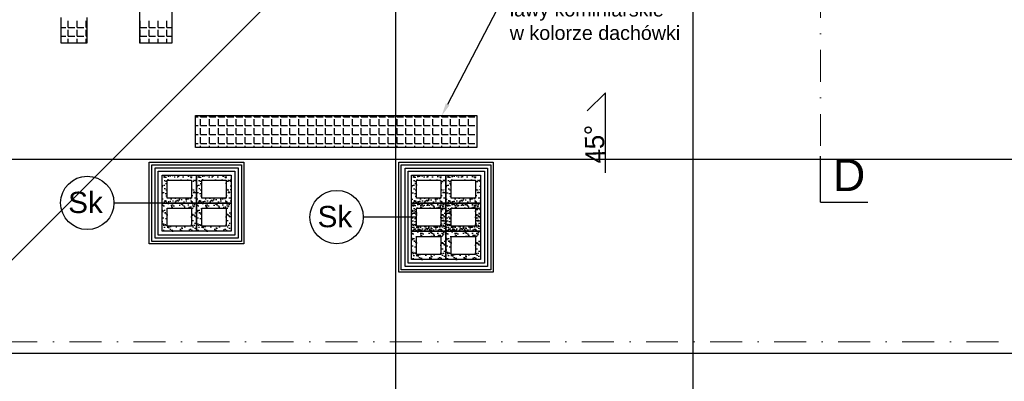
# Model space of a CAD drawing. Header units: millimetres. Extents: x -7023 to 53801, y 9849 to 33561.
# Tile 187 of 256: x 19068 to 19838, y 21512 to 21794. Entities that reach past the tile are written whole.
import ezdxf

# ---------------------------------------------------------------- set-up
doc = ezdxf.new("R2010")
doc.units = ezdxf.units.MM
doc.linetypes.add('DASHDOT', pattern=[1, 0.5, -0.25, 0, -0.25])
doc.layers.add('.IE_podklad', color=252, linetype='Continuous')
doc.styles.add('Arial', font='arial.ttf', dxfattribs={"height": 125})
doc.styles.add('MtX_ISOCPEUR', font='txt')
doc.styles.add('Opisowy', font='arial.ttf')
doc.styles.get("Standard").update_dxf_attribs({"font": 'arial.ttf'})
doc.linetypes.add('ZIGZAG', pattern='A,0.00254,-5.08,[131,ltypeshp.shx,S=5.08,R=0,X=-5.08,Y=0],-10.16,[131,ltypeshp.shx,S=5.08,R=180,X=5.08,Y=0],-5.08', length=20.32254)

msp = doc.modelspace()

# ---------------------------------------------------------------- hatches: boundary and pattern name
at = {"layer": '.IE_podklad'}
h = msp.add_hatch(dxfattribs=at)
h.set_pattern_fill('AR-SAND', color=256, scale=0.1)
h.set_pattern_definition([(37.5, (2392.0965, 32482.69), (-0.1600031, 4.8941324), [0, -3.8608, 0, -4.318, 0, -4.1275]), (7.5, (2392.0965, 32482.69), (4.4952328, 7.168251), [0, -2.0828, 0, -3.4798, 0, -1.3335]), (327.5, (2388.9723, 32482.69), (7.9099237, 0.01437185), [0, -1.27, 0, -4.572, 0, -5.969]), (317.5, (2388.972, 32482.69), (7.6355645, 2.2292932), [0, -0.635, 0, -2.9972, 0, -3.429])])
h.paths.add_polyline_path([(19206.08, 21672.96), (19179.08, 21672.96), (19179.08, 21650.96), (19206.08, 21650.96)])
h.paths.add_polyline_path([(19202.08, 21668.96), (19202.08, 21654.96), (19183.08, 21654.96), (19183.08, 21668.96)], flags=16)
h.paths.add_polyline_path([(19206.08, 21650.96), (19179.08, 21650.96), (19179.08, 21628.96), (19206.08, 21628.96)])
h.paths.add_polyline_path([(19202.08, 21646.96), (19202.08, 21632.96), (19183.08, 21632.96), (19183.08, 21646.96)], flags=16)
h = msp.add_hatch(dxfattribs=at)
h.set_pattern_fill('AR-SAND', color=256, scale=0.1)
h.set_pattern_definition([(37.5, (2419.0965, 32482.69), (-0.1600031, 4.8941324), [0, -3.8608, 0, -4.318, 0, -4.1275]), (7.5, (2419.0965, 32482.69), (4.4952328, 7.168251), [0, -2.0828, 0, -3.4798, 0, -1.3335]), (327.5, (2415.9723, 32482.69), (7.9099237, 0.01437185), [0, -1.27, 0, -4.572, 0, -5.969]), (317.5, (2415.972, 32482.69), (7.6355645, 2.2292932), [0, -0.635, 0, -2.9972, 0, -3.429])])
h.paths.add_polyline_path([(19233.08, 21672.96), (19206.08, 21672.96), (19206.08, 21650.96), (19233.08, 21650.96)])
h.paths.add_polyline_path([(19229.08, 21668.96), (19229.08, 21654.96), (19210.08, 21654.96), (19210.08, 21668.96)], flags=16)
h.paths.add_polyline_path([(19233.08, 21650.96), (19206.08, 21650.96), (19206.08, 21628.96), (19233.08, 21628.96)])
h.paths.add_polyline_path([(19229.08, 21646.96), (19229.08, 21632.96), (19210.08, 21632.96), (19210.08, 21646.96)], flags=16)
h = msp.add_hatch(dxfattribs=at)
h.set_pattern_fill('AR-SAND', color=256, scale=0.1)
h.set_pattern_definition([(37.5, (2587.0965, 32482.64), (-0.1600031, 4.8941324), [0, -3.8608, 0, -4.318, 0, -4.1275]), (7.5, (2587.0965, 32482.64), (4.4952328, 7.168251), [0, -2.0828, 0, -3.4798, 0, -1.3335]), (327.5, (2583.9723, 32482.64), (7.9099237, 0.01437185), [0, -1.27, 0, -4.572, 0, -5.969]), (317.5, (2583.972, 32482.64), (7.6355645, 2.2292932), [0, -0.635, 0, -2.9972, 0, -3.429])])
h.paths.add_polyline_path([(19401.08, 21672.91), (19374.08, 21672.91), (19374.08, 21650.91), (19401.08, 21650.91)])
h.paths.add_polyline_path([(19397.08, 21668.91), (19397.08, 21654.91), (19378.08, 21654.91), (19378.08, 21668.91)], flags=16)
h.paths.add_polyline_path([(19401.08, 21650.91), (19374.08, 21650.91), (19374.08, 21628.91), (19401.08, 21628.91)])
h.paths.add_polyline_path([(19397.08, 21646.91), (19397.08, 21632.91), (19378.08, 21632.91), (19378.08, 21646.91)], flags=16)
h = msp.add_hatch(dxfattribs=at)
h.set_pattern_fill('AR-SAND', color=256, scale=0.1)
h.set_pattern_definition([(37.5, (2614.0965, 32482.64), (-0.1600031, 4.8941324), [0, -3.8608, 0, -4.318, 0, -4.1275]), (7.5, (2614.0965, 32482.64), (4.4952328, 7.168251), [0, -2.0828, 0, -3.4798, 0, -1.3335]), (327.5, (2610.9723, 32482.64), (7.9099237, 0.01437185), [0, -1.27, 0, -4.572, 0, -5.969]), (317.5, (2610.972, 32482.64), (7.6355645, 2.2292932), [0, -0.635, 0, -2.9972, 0, -3.429])])
h.paths.add_polyline_path([(19428.08, 21672.91), (19401.08, 21672.91), (19401.08, 21650.91), (19428.08, 21650.91)])
h.paths.add_polyline_path([(19424.08, 21668.91), (19424.08, 21654.91), (19405.08, 21654.91), (19405.08, 21668.91)], flags=16)
h.paths.add_polyline_path([(19428.08, 21650.91), (19401.08, 21650.91), (19401.08, 21628.91), (19428.08, 21628.91)])
h.paths.add_polyline_path([(19424.08, 21646.91), (19424.08, 21632.91), (19405.08, 21632.91), (19405.08, 21646.91)], flags=16)
h = msp.add_hatch(dxfattribs=at)
h.set_pattern_fill('AR-SAND', color=256, scale=0.1)
h.set_pattern_definition([(37.5, (2587.0965, 32460.64), (-0.1600031, 4.8941324), [0, -3.8608, 0, -4.318, 0, -4.1275]), (7.5, (2587.0965, 32460.64), (4.4952328, 7.168251), [0, -2.0828, 0, -3.4798, 0, -1.3335]), (327.5, (2583.9723, 32460.64), (7.9099237, 0.01437185), [0, -1.27, 0, -4.572, 0, -5.969]), (317.5, (2583.972, 32460.64), (7.6355645, 2.2292932), [0, -0.635, 0, -2.9972, 0, -3.429])])
h.paths.add_polyline_path([(19401.08, 21650.91), (19374.08, 21650.91), (19374.08, 21628.91), (19401.08, 21628.91)])
h.paths.add_polyline_path([(19397.08, 21646.91), (19397.08, 21632.91), (19378.08, 21632.91), (19378.08, 21646.91)], flags=16)
h.paths.add_polyline_path([(19401.08, 21628.91), (19374.08, 21628.91), (19374.08, 21606.91), (19401.08, 21606.91)])
h.paths.add_polyline_path([(19397.08, 21624.91), (19397.08, 21610.91), (19378.08, 21610.91), (19378.08, 21624.91)], flags=16)
h = msp.add_hatch(dxfattribs=at)
h.set_pattern_fill('AR-SAND', color=256, scale=0.1)
h.set_pattern_definition([(37.5, (2614.0965, 32460.64), (-0.1600031, 4.8941324), [0, -3.8608, 0, -4.318, 0, -4.1275]), (7.5, (2614.0965, 32460.64), (4.4952328, 7.168251), [0, -2.0828, 0, -3.4798, 0, -1.3335]), (327.5, (2610.9723, 32460.64), (7.9099237, 0.01437185), [0, -1.27, 0, -4.572, 0, -5.969]), (317.5, (2610.972, 32460.64), (7.6355645, 2.2292932), [0, -0.635, 0, -2.9972, 0, -3.429])])
h.paths.add_polyline_path([(19428.08, 21650.91), (19401.08, 21650.91), (19401.08, 21628.91), (19428.08, 21628.91)])
h.paths.add_polyline_path([(19424.08, 21646.91), (19424.08, 21632.91), (19405.08, 21632.91), (19405.08, 21646.91)], flags=16)
h.paths.add_polyline_path([(19428.08, 21628.91), (19401.08, 21628.91), (19401.08, 21606.91), (19428.08, 21606.91)])
h.paths.add_polyline_path([(19424.08, 21624.91), (19424.08, 21610.91), (19405.08, 21610.91), (19405.08, 21624.91)], flags=16)

# ---------------------------------------------------------------- linework, layer by layer
at = {"layer": '.IE_podklad', "ltscale": 25}
for p, q in [((19361.58, 22727.75), (19361.58, 20635.61)), ((19594.08, 22727.75), (19594.08, 20635.61)), ((18286.12, 21685.41), (21585.11, 21685.41)), ((19693.92, 21651.7), (19730.96, 21651.7))]:
    msp.add_line(p, q, dxfattribs=at)
at = {"layer": '.IE_podklad', "linetype": 'DASHDOT', "lineweight": 13, "ltscale": 50}
for p, q in [((19693.92, 22472.15), (19693.92, 21687.64)), ((20384.09, 21542.41), (18874.47, 21542.41))]:
    msp.add_line(p, q, dxfattribs=at)
at = {"layer": '.IE_podklad', "transparency": 33554687}
for p, q in [((19161.82, 21776.16), (19161.82, 22046.16)), ((19186.82, 22046.16), (19186.82, 21776.16)), ((19100.25, 21776.16), (19100.25, 21796.16)), ((19120.25, 21796.16), (19120.25, 21776.16)), ((19120.25, 21776.16), (19100.25, 21776.16)), ((19186.82, 21776.16), (19161.82, 21776.16)), ((19205.23, 21694.38), (19205.23, 21719.38)), ((19205.23, 21719.38), (19425.23, 21719.38)), ((19425.23, 21719.38), (19425.23, 21694.38)), ((19425.23, 21694.38), (19205.23, 21694.38))]:
    msp.add_line(p, q, dxfattribs=at)
at = {"layer": '.IE_podklad'}
for p, q in [((19450.95, 21995.91), (18988.45, 21533.41)), ((19100.25, 21788.4), (19103.88, 21788.4)), ((19105.78, 21788.4), (19105.78, 21793.48)), ((19105.78, 21788.4), (19110.86, 21788.4)), ((19112.77, 21788.4), (19112.77, 21793.48)), ((19112.77, 21788.4), (19117.85, 21788.4)), ((19119.75, 21788.4), (19119.75, 21793.48)), ((19119.75, 21788.4), (19120.25, 21788.4)), ((19161.98, 21788.4), (19161.98, 21793.48)), ((19161.98, 21788.4), (19167.06, 21788.4)), ((19168.96, 21788.4), (19168.96, 21793.48)), ((19168.96, 21788.4), (19174.04, 21788.4)), ((19175.95, 21788.4), (19175.95, 21793.48)), ((19175.95, 21788.4), (19181.03, 21788.4)), ((19182.93, 21788.4), (19182.93, 21793.48)), ((19182.93, 21788.4), (19186.82, 21788.4)), ((19100.25, 21781.42), (19103.88, 21781.42)), ((19105.78, 21781.42), (19105.78, 21786.5)), ((19105.78, 21781.42), (19110.86, 21781.42)), ((19112.77, 21781.42), (19112.77, 21786.5)), ((19112.77, 21781.42), (19117.85, 21781.42)), ((19119.75, 21781.42), (19119.75, 21786.5)), ((19119.75, 21781.42), (19120.25, 21781.42)), ((19161.98, 21781.42), (19161.98, 21786.5)), ((19161.98, 21781.42), (19167.06, 21781.42)), ((19168.96, 21781.42), (19168.96, 21786.5)), ((19168.96, 21781.42), (19174.04, 21781.42)), ((19175.95, 21781.42), (19175.95, 21786.5)), ((19175.95, 21781.42), (19181.03, 21781.42)), ((19182.93, 21781.42), (19182.93, 21786.5)), ((19182.93, 21781.42), (19186.82, 21781.42)), ((19105.78, 21776.16), (19105.78, 21779.51)), ((19112.77, 21776.16), (19112.77, 21779.51)), ((19119.75, 21776.16), (19119.75, 21779.51)), ((19161.98, 21776.16), (19161.98, 21779.51)), ((19168.96, 21776.16), (19168.96, 21779.51)), ((19175.95, 21776.16), (19175.95, 21779.51)), ((19182.93, 21776.16), (19182.93, 21779.51)), ((19525.75, 21737.26), (19511.57, 21723.09)), ((19525.75, 21674.62), (19525.75, 21737.26)), ((19205.23, 21718.55), (19207.2, 21718.55)), ((19209.11, 21718.55), (19209.11, 21719.38)), ((19209.11, 21718.55), (19214.19, 21718.55)), ((19216.09, 21718.55), (19216.09, 21719.38)), ((19216.09, 21718.55), (19221.17, 21718.55)), ((19223.08, 21718.55), (19223.08, 21719.38)), ((19223.08, 21718.55), (19228.16, 21718.55)), ((19230.06, 21718.55), (19230.06, 21719.38)), ((19230.06, 21718.55), (19235.14, 21718.55)), ((19237.05, 21718.55), (19237.05, 21719.38)), ((19237.05, 21718.55), (19242.13, 21718.55)), ((19244.03, 21718.55), (19244.03, 21719.38)), ((19244.03, 21718.55), (19249.11, 21718.55)), ((19251.02, 21718.55), (19251.02, 21719.38)), ((19251.02, 21718.55), (19256.1, 21718.55)), ((19258, 21718.55), (19258, 21719.38)), ((19258, 21718.55), (19263.08, 21718.55)), ((19264.99, 21718.55), (19264.99, 21719.38)), ((19264.99, 21718.55), (19270.07, 21718.55)), ((19271.97, 21718.55), (19271.97, 21719.38)), ((19271.97, 21718.55), (19277.05, 21718.55)), ((19278.96, 21718.55), (19278.96, 21719.38)), ((19278.96, 21718.55), (19284.04, 21718.55)), ((19285.94, 21718.55), (19285.94, 21719.38)), ((19285.94, 21718.55), (19291.02, 21718.55)), ((19292.93, 21718.55), (19292.93, 21719.38)), ((19292.93, 21718.55), (19298.01, 21718.55)), ((19299.91, 21718.55), (19299.91, 21719.38)), ((19299.91, 21718.55), (19304.99, 21718.55)), ((19306.9, 21718.55), (19306.9, 21719.38)), ((19306.9, 21718.55), (19311.98, 21718.55)), ((19313.88, 21718.55), (19313.88, 21719.38)), ((19313.88, 21718.55), (19318.96, 21718.55)), ((19320.87, 21718.55), (19320.87, 21719.38)), ((19320.87, 21718.55), (19325.95, 21718.55)), ((19327.85, 21718.55), (19327.85, 21719.38)), ((19327.85, 21718.55), (19332.93, 21718.55)), ((19334.84, 21718.55), (19334.84, 21719.38)), ((19334.84, 21718.55), (19339.92, 21718.55)), ((19341.82, 21718.55), (19341.82, 21719.38)), ((19341.82, 21718.55), (19346.9, 21718.55)), ((19348.81, 21718.55), (19348.81, 21719.38)), ((19348.81, 21718.55), (19353.89, 21718.55)), ((19355.79, 21718.55), (19355.79, 21719.38)), ((19355.79, 21718.55), (19360.87, 21718.55)), ((19362.78, 21718.55), (19362.78, 21719.38)), ((19362.78, 21718.55), (19367.86, 21718.55)), ((19369.76, 21718.55), (19369.76, 21719.38)), ((19369.76, 21718.55), (19374.84, 21718.55)), ((19376.75, 21718.55), (19376.75, 21719.38)), ((19376.75, 21718.55), (19381.83, 21718.55)), ((19383.73, 21718.55), (19383.73, 21719.38)), ((19383.73, 21718.55), (19388.81, 21718.55)), ((19390.72, 21718.55), (19390.72, 21719.38)), ((19390.72, 21718.55), (19395.8, 21718.55)), ((19397.7, 21718.55), (19397.7, 21719.38)), ((19397.7, 21718.55), (19402.78, 21718.55)), ((19404.69, 21718.55), (19404.69, 21719.38)), ((19404.69, 21718.55), (19409.77, 21718.55)), ((19411.67, 21718.55), (19411.67, 21719.38)), ((19411.67, 21718.55), (19416.75, 21718.55)), ((19418.66, 21718.55), (19418.66, 21719.38)), ((19418.66, 21718.55), (19423.74, 21718.55)), ((19205.23, 21711.57), (19207.2, 21711.57)), ((19209.11, 21711.57), (19209.11, 21716.65)), ((19209.11, 21711.57), (19214.19, 21711.57)), ((19216.09, 21711.57), (19216.09, 21716.65)), ((19216.09, 21711.57), (19221.17, 21711.57)), ((19223.08, 21711.57), (19223.08, 21716.65)), ((19223.08, 21711.57), (19228.16, 21711.57)), ((19230.06, 21711.57), (19230.06, 21716.65)), ((19230.06, 21711.57), (19235.14, 21711.57)), ((19237.05, 21711.57), (19237.05, 21716.65)), ((19237.05, 21711.57), (19242.13, 21711.57)), ((19244.03, 21711.57), (19244.03, 21716.65)), ((19244.03, 21711.57), (19249.11, 21711.57)), ((19251.02, 21711.57), (19251.02, 21716.65)), ((19251.02, 21711.57), (19256.1, 21711.57)), ((19258, 21711.57), (19258, 21716.65)), ((19258, 21711.57), (19263.08, 21711.57)), ((19264.99, 21711.57), (19264.99, 21716.65)), ((19264.99, 21711.57), (19270.07, 21711.57)), ((19271.97, 21711.57), (19271.97, 21716.65)), ((19271.97, 21711.57), (19277.05, 21711.57)), ((19278.96, 21711.57), (19278.96, 21716.65)), ((19278.96, 21711.57), (19284.04, 21711.57)), ((19285.94, 21711.57), (19285.94, 21716.65)), ((19285.94, 21711.57), (19291.02, 21711.57)), ((19292.93, 21711.57), (19292.93, 21716.65)), ((19292.93, 21711.57), (19298.01, 21711.57)), ((19299.91, 21711.57), (19299.91, 21716.65)), ((19299.91, 21711.57), (19304.99, 21711.57)), ((19306.9, 21711.57), (19306.9, 21716.65)), ((19306.9, 21711.57), (19311.98, 21711.57)), ((19313.88, 21711.57), (19313.88, 21716.65)), ((19313.88, 21711.57), (19318.96, 21711.57)), ((19320.87, 21711.57), (19320.87, 21716.65)), ((19320.87, 21711.57), (19325.95, 21711.57)), ((19327.85, 21711.57), (19327.85, 21716.65)), ((19327.85, 21711.57), (19332.93, 21711.57)), ((19334.84, 21711.57), (19334.84, 21716.65)), ((19334.84, 21711.57), (19339.92, 21711.57)), ((19341.82, 21711.57), (19341.82, 21716.65)), ((19341.82, 21711.57), (19346.9, 21711.57)), ((19348.81, 21711.57), (19348.81, 21716.65)), ((19348.81, 21711.57), (19353.89, 21711.57)), ((19355.79, 21711.57), (19355.79, 21716.65)), ((19355.79, 21711.57), (19360.87, 21711.57)), ((19362.78, 21711.57), (19362.78, 21716.65)), ((19362.78, 21711.57), (19367.86, 21711.57)), ((19369.76, 21711.57), (19369.76, 21716.65)), ((19369.76, 21711.57), (19374.84, 21711.57)), ((19376.75, 21711.57), (19376.75, 21716.65)), ((19376.75, 21711.57), (19381.83, 21711.57)), ((19383.73, 21711.57), (19383.73, 21716.65)), ((19383.73, 21711.57), (19388.81, 21711.57)), ((19390.72, 21711.57), (19390.72, 21716.65)), ((19390.72, 21711.57), (19395.8, 21711.57)), ((19397.7, 21711.57), (19397.7, 21716.65)), ((19397.7, 21711.57), (19402.78, 21711.57)), ((19404.69, 21711.57), (19404.69, 21716.65)), ((19404.69, 21711.57), (19409.77, 21711.57)), ((19411.67, 21711.57), (19411.67, 21716.65)), ((19411.67, 21711.57), (19416.75, 21711.57)), ((19418.66, 21711.57), (19418.66, 21716.65)), ((19418.66, 21711.57), (19423.74, 21711.57)), ((19205.23, 21704.58), (19207.2, 21704.58)), ((19209.11, 21704.58), (19209.11, 21709.66)), ((19209.11, 21704.58), (19214.19, 21704.58)), ((19216.09, 21704.58), (19216.09, 21709.66)), ((19216.09, 21704.58), (19221.17, 21704.58)), ((19223.08, 21704.58), (19223.08, 21709.66)), ((19223.08, 21704.58), (19228.16, 21704.58)), ((19230.06, 21704.58), (19230.06, 21709.66)), ((19230.06, 21704.58), (19235.14, 21704.58)), ((19237.05, 21704.58), (19237.05, 21709.66)), ((19237.05, 21704.58), (19242.13, 21704.58)), ((19244.03, 21704.58), (19244.03, 21709.66)), ((19244.03, 21704.58), (19249.11, 21704.58)), ((19251.02, 21704.58), (19251.02, 21709.66)), ((19251.02, 21704.58), (19256.1, 21704.58)), ((19258, 21704.58), (19258, 21709.66)), ((19258, 21704.58), (19263.08, 21704.58)), ((19264.99, 21704.58), (19264.99, 21709.66)), ((19264.99, 21704.58), (19270.07, 21704.58)), ((19271.97, 21704.58), (19271.97, 21709.66)), ((19271.97, 21704.58), (19277.05, 21704.58)), ((19278.96, 21704.58), (19278.96, 21709.66)), ((19278.96, 21704.58), (19284.04, 21704.58)), ((19285.94, 21704.58), (19285.94, 21709.66)), ((19285.94, 21704.58), (19291.02, 21704.58)), ((19292.93, 21704.58), (19292.93, 21709.66)), ((19292.93, 21704.58), (19298.01, 21704.58)), ((19299.91, 21704.58), (19299.91, 21709.66)), ((19299.91, 21704.58), (19304.99, 21704.58)), ((19306.9, 21704.58), (19306.9, 21709.66)), ((19306.9, 21704.58), (19311.98, 21704.58)), ((19313.88, 21704.58), (19313.88, 21709.66)), ((19313.88, 21704.58), (19318.96, 21704.58)), ((19320.87, 21704.58), (19320.87, 21709.66)), ((19320.87, 21704.58), (19325.95, 21704.58)), ((19327.85, 21704.58), (19327.85, 21709.66)), ((19327.85, 21704.58), (19332.93, 21704.58)), ((19334.84, 21704.58), (19334.84, 21709.66)), ((19334.84, 21704.58), (19339.92, 21704.58)), ((19341.82, 21704.58), (19341.82, 21709.66)), ((19341.82, 21704.58), (19346.9, 21704.58)), ((19348.81, 21704.58), (19348.81, 21709.66)), ((19348.81, 21704.58), (19353.89, 21704.58)), ((19355.79, 21704.58), (19355.79, 21709.66)), ((19355.79, 21704.58), (19360.87, 21704.58)), ((19362.78, 21704.58), (19362.78, 21709.66)), ((19362.78, 21704.58), (19367.86, 21704.58)), ((19369.76, 21704.58), (19369.76, 21709.66)), ((19369.76, 21704.58), (19374.84, 21704.58)), ((19376.75, 21704.58), (19376.75, 21709.66)), ((19376.75, 21704.58), (19381.83, 21704.58)), ((19383.73, 21704.58), (19383.73, 21709.66)), ((19383.73, 21704.58), (19388.81, 21704.58)), ((19390.72, 21704.58), (19390.72, 21709.66)), ((19390.72, 21704.58), (19395.8, 21704.58)), ((19397.7, 21704.58), (19397.7, 21709.66)), ((19397.7, 21704.58), (19402.78, 21704.58)), ((19404.69, 21704.58), (19404.69, 21709.66)), ((19404.69, 21704.58), (19409.77, 21704.58)), ((19411.67, 21704.58), (19411.67, 21709.66)), ((19411.67, 21704.58), (19416.75, 21704.58)), ((19418.66, 21704.58), (19418.66, 21709.66)), ((19418.66, 21704.58), (19423.74, 21704.58)), ((19205.23, 21697.6), (19207.2, 21697.6)), ((19209.11, 21697.6), (19209.11, 21702.68)), ((19209.11, 21697.6), (19214.19, 21697.6)), ((19209.11, 21694.38), (19209.11, 21695.69)), ((19216.09, 21697.6), (19216.09, 21702.68)), ((19216.09, 21697.6), (19221.17, 21697.6)), ((19216.09, 21694.38), (19216.09, 21695.69)), ((19223.08, 21697.6), (19223.08, 21702.68)), ((19223.08, 21697.6), (19228.16, 21697.6)), ((19223.08, 21694.38), (19223.08, 21695.69)), ((19230.06, 21697.6), (19230.06, 21702.68)), ((19230.06, 21697.6), (19235.14, 21697.6)), ((19230.06, 21694.38), (19230.06, 21695.69)), ((19237.05, 21697.6), (19237.05, 21702.68)), ((19237.05, 21697.6), (19242.13, 21697.6)), ((19237.05, 21694.38), (19237.05, 21695.69)), ((19244.03, 21697.6), (19244.03, 21702.68)), ((19244.03, 21697.6), (19249.11, 21697.6)), ((19244.03, 21694.38), (19244.03, 21695.69)), ((19251.02, 21697.6), (19251.02, 21702.68)), ((19251.02, 21697.6), (19256.1, 21697.6)), ((19251.02, 21694.38), (19251.02, 21695.69)), ((19258, 21697.6), (19258, 21702.68)), ((19258, 21697.6), (19263.08, 21697.6)), ((19258, 21694.38), (19258, 21695.69)), ((19264.99, 21697.6), (19264.99, 21702.68)), ((19264.99, 21697.6), (19270.07, 21697.6)), ((19264.99, 21694.38), (19264.99, 21695.69)), ((19271.97, 21697.6), (19271.97, 21702.68)), ((19271.97, 21697.6), (19277.05, 21697.6)), ((19271.97, 21694.38), (19271.97, 21695.69)), ((19278.96, 21697.6), (19278.96, 21702.68)), ((19278.96, 21697.6), (19284.04, 21697.6)), ((19278.96, 21694.38), (19278.96, 21695.69)), ((19285.94, 21697.6), (19285.94, 21702.68)), ((19285.94, 21697.6), (19291.02, 21697.6)), ((19285.94, 21694.38), (19285.94, 21695.69)), ((19292.93, 21697.6), (19292.93, 21702.68)), ((19292.93, 21697.6), (19298.01, 21697.6)), ((19292.93, 21694.38), (19292.93, 21695.69)), ((19299.91, 21697.6), (19299.91, 21702.68)), ((19299.91, 21697.6), (19304.99, 21697.6)), ((19299.91, 21694.38), (19299.91, 21695.69)), ((19306.9, 21697.6), (19306.9, 21702.68)), ((19306.9, 21697.6), (19311.98, 21697.6)), ((19306.9, 21694.38), (19306.9, 21695.69)), ((19313.88, 21697.6), (19313.88, 21702.68)), ((19313.88, 21697.6), (19318.96, 21697.6)), ((19313.88, 21694.38), (19313.88, 21695.69)), ((19320.87, 21697.6), (19320.87, 21702.68)), ((19320.87, 21697.6), (19325.95, 21697.6)), ((19320.87, 21694.38), (19320.87, 21695.69)), ((19327.85, 21697.6), (19327.85, 21702.68)), ((19327.85, 21697.6), (19332.93, 21697.6)), ((19327.85, 21694.38), (19327.85, 21695.69)), ((19334.84, 21697.6), (19334.84, 21702.68)), ((19334.84, 21697.6), (19339.92, 21697.6)), ((19334.84, 21694.38), (19334.84, 21695.69)), ((19341.82, 21697.6), (19341.82, 21702.68)), ((19341.82, 21697.6), (19346.9, 21697.6)), ((19341.82, 21694.38), (19341.82, 21695.69)), ((19348.81, 21697.6), (19348.81, 21702.68)), ((19348.81, 21697.6), (19353.89, 21697.6)), ((19348.81, 21694.38), (19348.81, 21695.69)), ((19355.79, 21697.6), (19355.79, 21702.68)), ((19355.79, 21697.6), (19360.87, 21697.6)), ((19355.79, 21694.38), (19355.79, 21695.69)), ((19362.78, 21697.6), (19362.78, 21702.68)), ((19362.78, 21697.6), (19367.86, 21697.6)), ((19362.78, 21694.38), (19362.78, 21695.69)), ((19369.76, 21697.6), (19369.76, 21702.68)), ((19369.76, 21697.6), (19374.84, 21697.6)), ((19369.76, 21694.38), (19369.76, 21695.69)), ((19376.75, 21697.6), (19376.75, 21702.68)), ((19376.75, 21697.6), (19381.83, 21697.6)), ((19376.75, 21694.38), (19376.75, 21695.69)), ((19383.73, 21697.6), (19383.73, 21702.68)), ((19383.73, 21697.6), (19388.81, 21697.6)), ((19383.73, 21694.38), (19383.73, 21695.69)), ((19390.72, 21697.6), (19390.72, 21702.68)), ((19390.72, 21697.6), (19395.8, 21697.6)), ((19390.72, 21694.38), (19390.72, 21695.69)), ((19397.7, 21697.6), (19397.7, 21702.68)), ((19397.7, 21697.6), (19402.78, 21697.6)), ((19397.7, 21694.38), (19397.7, 21695.69)), ((19404.69, 21697.6), (19404.69, 21702.68)), ((19404.69, 21697.6), (19409.77, 21697.6)), ((19404.69, 21694.38), (19404.69, 21695.69)), ((19411.67, 21697.6), (19411.67, 21702.68)), ((19411.67, 21697.6), (19416.75, 21697.6)), ((19411.67, 21694.38), (19411.67, 21695.69)), ((19418.66, 21697.6), (19418.66, 21702.68)), ((19418.66, 21697.6), (19423.74, 21697.6)), ((19418.66, 21694.38), (19418.66, 21695.69)), ((19169.08, 21682.96), (19243.08, 21682.96)), ((19169.08, 21619.01), (19169.08, 21682.96)), ((19171.08, 21680.96), (19241.08, 21680.96)), ((19171.08, 21621.01), (19171.08, 21680.96)), ((19241.08, 21680.96), (19241.08, 21621.01)), ((19243.08, 21682.96), (19243.08, 21619.01)), ((19364.08, 21682.91), (19438.08, 21682.91)), ((19364.08, 21596.91), (19364.08, 21682.91)), ((19366.08, 21680.91), (19436.08, 21680.91)), ((19366.08, 21598.91), (19366.08, 21680.91)), ((19436.08, 21680.91), (19436.08, 21598.91)), ((19438.08, 21682.91), (19438.08, 21596.91)), ((19176.08, 21675.96), (19236.08, 21675.96)), ((19176.08, 21626.01), (19176.08, 21675.96)), ((19179.08, 21672.96), (19233.08, 21672.96)), ((19179.08, 21629.01), (19179.08, 21672.96)), ((19233.08, 21672.96), (19233.08, 21629.01)), ((19236.08, 21675.96), (19236.08, 21626.01)), ((19371.53, 21675.91), (19431.08, 21675.91)), ((19371.53, 21603.91), (19371.53, 21675.91)), ((19374.08, 21672.91), (19428.08, 21672.91)), ((19374.08, 21606.91), (19374.08, 21672.91)), ((19428.08, 21672.91), (19428.08, 21606.91)), ((19431.08, 21675.91), (19431.08, 21603.91)), ((19183.08, 21650.98), (19141.3, 21650.98)), ((19378.08, 21639.91), (19336.3, 21639.91)), ((19233.08, 21629.01), (19179.08, 21629.01)), ((19243.08, 21619.01), (19169.08, 21619.01)), ((19241.08, 21621.01), (19171.08, 21621.01)), ((19236.08, 21626.01), (19176.08, 21626.01)), ((19431.08, 21603.91), (19371.53, 21603.91)), ((19428.08, 21606.91), (19374.08, 21606.91)), ((19438.08, 21596.91), (19364.08, 21596.91)), ((19436.08, 21598.91), (19366.08, 21598.91)), ((20016.45, 21533.41), (18988.45, 21533.41))]:
    msp.add_line(p, q, dxfattribs=at)
at = {"layer": '.IE_podklad', "lineweight": 30, "ltscale": 25}
msp.add_line((19693.92, 21651.7), (19693.92, 21687.64), dxfattribs=at)
at = {"layer": '.IE_podklad', "linetype": 'ZIGZAG', "ltscale": 0.2}
for p, q in [((19173.58, 21678.46), (19238.58, 21678.46)), ((19173.58, 21623.51), (19173.58, 21678.46)), ((19238.58, 21678.46), (19238.58, 21623.51)), ((19369.08, 21678.41), (19433.58, 21678.41)), ((19369.08, 21601.41), (19369.08, 21678.41)), ((19433.58, 21678.41), (19433.58, 21601.41)), ((19238.58, 21623.51), (19173.58, 21623.51)), ((19433.58, 21601.41), (19369.08, 21601.41))]:
    msp.add_line(p, q, dxfattribs=at)
at = {"layer": '.IE_podklad', "linetype": 'ByBlock', "lineweight": -2}
msp.add_lwpolyline([(19402.4, 21728.25), (19440.97, 21802.35)], dxfattribs=at)
at = {"layer": '.IE_podklad', "ltscale": 0.3}
for points in [[(19179.08, 21650.96), (19179.08, 21672.96), (19206.08, 21672.96), (19206.08, 21650.96)], [(19206.08, 21650.96), (19206.08, 21672.96), (19233.08, 21672.96), (19233.08, 21650.96)], [(19374.08, 21650.91), (19374.08, 21672.91), (19401.08, 21672.91), (19401.08, 21650.91)], [(19401.08, 21650.91), (19401.08, 21672.91), (19428.08, 21672.91), (19428.08, 21650.91)], [(19183.08, 21654.96), (19183.08, 21668.96), (19202.08, 21668.96), (19202.08, 21654.96)], [(19210.08, 21654.96), (19210.08, 21668.96), (19229.08, 21668.96), (19229.08, 21654.96)], [(19378.08, 21654.91), (19378.08, 21668.91), (19397.08, 21668.91), (19397.08, 21654.91)], [(19405.08, 21654.91), (19405.08, 21668.91), (19424.08, 21668.91), (19424.08, 21654.91)], [(19179.08, 21628.96), (19179.08, 21650.96), (19206.08, 21650.96), (19206.08, 21628.96)], [(19206.08, 21628.96), (19206.08, 21650.96), (19233.08, 21650.96), (19233.08, 21628.96)], [(19374.08, 21628.91), (19374.08, 21650.91), (19401.08, 21650.91), (19401.08, 21628.91)], [(19374.08, 21628.91), (19374.08, 21650.91), (19401.08, 21650.91), (19401.08, 21628.91)], [(19401.08, 21628.91), (19401.08, 21650.91), (19428.08, 21650.91), (19428.08, 21628.91)], [(19401.08, 21628.91), (19401.08, 21650.91), (19428.08, 21650.91), (19428.08, 21628.91)], [(19183.08, 21632.96), (19183.08, 21646.96), (19202.08, 21646.96), (19202.08, 21632.96)], [(19210.08, 21632.96), (19210.08, 21646.96), (19229.08, 21646.96), (19229.08, 21632.96)], [(19378.08, 21632.91), (19378.08, 21646.91), (19397.08, 21646.91), (19397.08, 21632.91)], [(19378.08, 21632.91), (19378.08, 21646.91), (19397.08, 21646.91), (19397.08, 21632.91)], [(19405.08, 21632.91), (19405.08, 21646.91), (19424.08, 21646.91), (19424.08, 21632.91)], [(19405.08, 21632.91), (19405.08, 21646.91), (19424.08, 21646.91), (19424.08, 21632.91)], [(19374.08, 21606.91), (19374.08, 21628.91), (19401.08, 21628.91), (19401.08, 21606.91)], [(19401.08, 21606.91), (19401.08, 21628.91), (19428.08, 21628.91), (19428.08, 21606.91)], [(19378.08, 21610.91), (19378.08, 21624.91), (19397.08, 21624.91), (19397.08, 21610.91)], [(19405.08, 21610.91), (19405.08, 21624.91), (19424.08, 21624.91), (19424.08, 21610.91)]]:
    msp.add_lwpolyline(points, close=True, dxfattribs=at)
at = {"layer": '.IE_podklad'}
for centre in [(19120.58, 21651.15), (19315.58, 21640.08)]:
    msp.add_circle(centre, 20.85, dxfattribs=at)
msp.add_solid([(19403.87, 21727.48), (19397.78, 21719.38), (19400.92, 21729.02)], dxfattribs=at)

# ---------------------------------------------------------------- texts
at = {"layer": '.IE_podklad', "linetype": 'Continuous', "style": 'MtX_ISOCPEUR'}
msp.add_text('  45°', height=15, rotation=92.07563, dxfattribs=at).set_placement((19525.75, 21671.13))
at = {"layer": '.IE_podklad', "linetype": 'Continuous', "ltscale": 25, "style": 'Arial'}
msp.add_text('D', height=25, dxfattribs=at).set_placement((19703.69, 21660.43))
at = {"layer": '.IE_podklad', "linetype": 'Continuous', "style": 'Opisowy'}
for p in [(19105.65, 21643.2), (19300.65, 21632.12)]:
    msp.add_text('Sk', height=16.64, dxfattribs=at).set_placement(p)
at = {"layer": '.IE_podklad', "insert": (19450.97, 21807.94), "char_height": 11, "attachment_point": 1}
msp.add_mtext('ławy kominiarskie\\Pw kolorze dachówki', dxfattribs=at)

doc.saveas('drawing.dxf')
